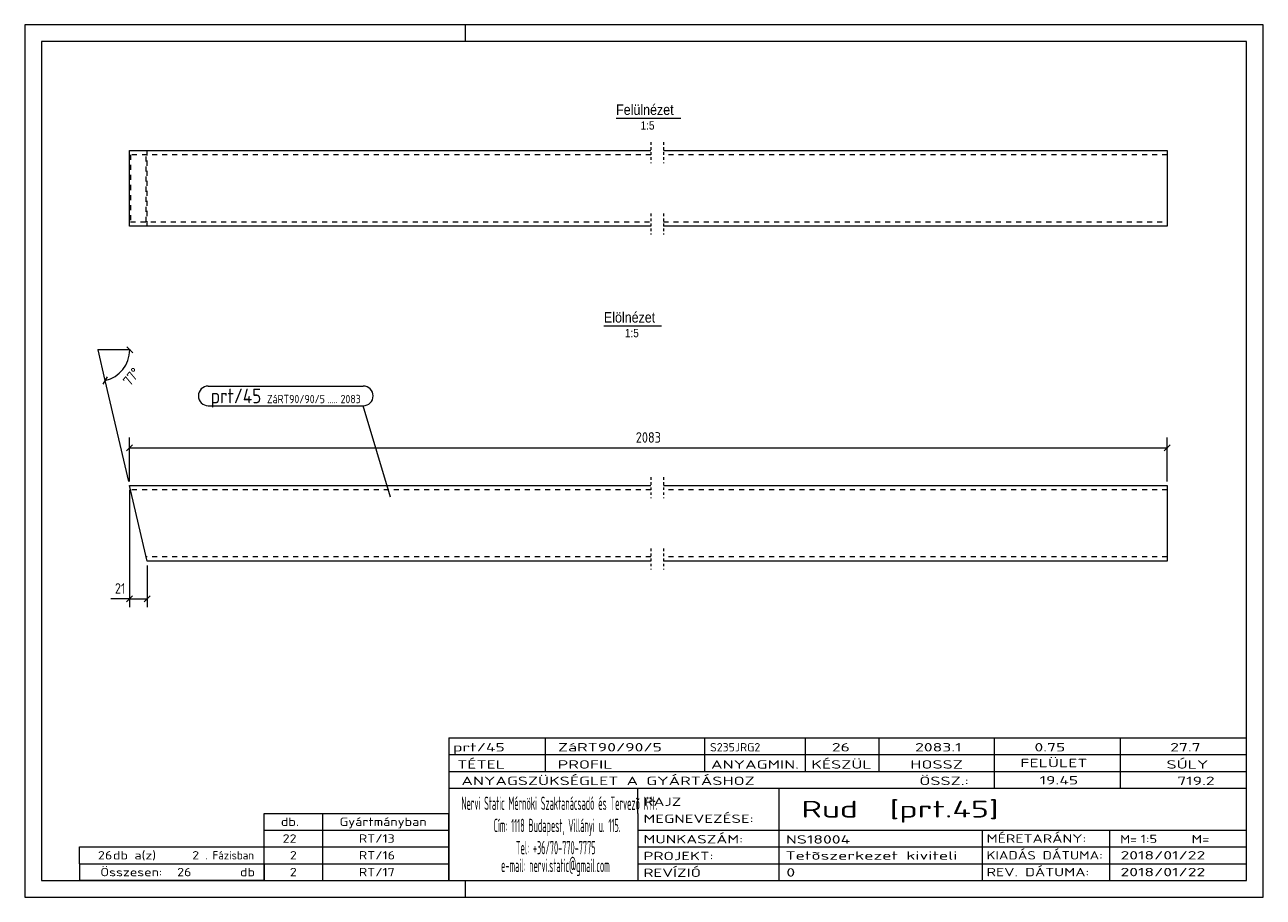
# Model space of a CAD drawing. Header units: millimetres. Extents: x 1 to 296, y 1 to 209.
import ezdxf

# ---------------------------------------------------------------- set-up
doc = ezdxf.new("R2010")
doc.units = ezdxf.units.MM
doc.header["$LTSCALE"] = 0.6
for name, pattern in [('XKITLINE00', [0]), ('XKITLINE01', [4, 1, -1, 1, -1]), ('XKITLINE02', [4, 2, -2])]:
    doc.linetypes.add(name, pattern=pattern)
for name, color, linetype, lineweight in [('DrawingSheet', 5, 'Continuous', 0), ('OtherObjectType', 1, 'Continuous', 0), ('Part', 2, 'Continuous', 0), ('PartMark', 3, 'Continuous', 0), ('Z-DIMENSIONS', 1, 'Continuous', 0)]:
    doc.layers.add(name, color=color, linetype=linetype, lineweight=lineweight)
doc.styles.add('ARIAL', font='ARIAL.TTF')
doc.styles.add('ISOCPEUR', font='ISOCPEUR.TTF')

msp = doc.modelspace()

# ---------------------------------------------------------------- linework, layer by layer
at = {"layer": 'DrawingSheet', "color": 2, "linetype": 'XKITLINE00', "lineweight": 0}
for p, q in [((296, 209), (1, 209)), ((1, 209), (1, 1)), ((106, 205), (106, 209)), ((296, 1), (296, 209)), ((106, 1), (106, 5)), ((1, 1), (296, 1))]:
    msp.add_line(p, q, dxfattribs=at)
at = {"layer": 'DrawingSheet', "color": 3, "linetype": 'XKITLINE00', "lineweight": 0}
for p, q in [((292, 205), (5, 205)), ((5, 205), (5, 5)), ((292, 5), (292, 205)), ((5, 5), (292, 5))]:
    msp.add_line(p, q, dxfattribs=at)
at = {"layer": 'OtherObjectType', "color": 6, "linetype": 'XKITLINE00', "lineweight": 0}
for p, q in [((141.86, 186.75), (157.24, 186.75)), ((138.96, 137.25), (152.67, 137.25))]:
    msp.add_line(p, q, dxfattribs=at)
at = {"layer": 'OtherObjectType', "color": 7, "linetype": 'XKITLINE00', "lineweight": 0}
for p, q in [((102, 39), (292, 39)), ((102, 39), (102, 35)), ((102, 39), (292, 39)), ((125, 35), (125, 39)), ((163, 35), (163, 39)), ((187, 35), (187, 39)), ((204.5, 35), (204.5, 39)), ((232, 35), (232, 39)), ((262, 35), (262, 39)), ((292, 35), (292, 39)), ((102, 35), (292, 35)), ((102, 35), (102, 5)), ((102, 35), (292, 35)), ((125, 31), (125, 35)), ((163, 31), (163, 35)), ((187, 31), (187, 35)), ((204.5, 31), (204.5, 35)), ((232, 31), (232, 35)), ((262, 31), (262, 35)), ((292, 31), (292, 35)), ((102, 31), (292, 31)), ((232, 27), (232, 31)), ((262, 27), (262, 31)), ((292, 27), (292, 31)), ((102, 27), (292, 27)), ((147, 21), (147, 27)), ((180.7, 17), (180.7, 27)), ((292, 21), (292, 27)), ((58, 21), (102, 21)), ((58, 17), (58, 21)), ((72, 17), (72, 21)), ((102, 17), (102, 21)), ((147, 21), (147, 5)), ((292, 17), (292, 21)), ((58, 17), (102, 17)), ((58, 13), (58, 17)), ((72, 13), (72, 17)), ((102, 13), (102, 17)), ((147, 17), (292, 17)), ((180.7, 5), (180.7, 17)), ((229.16, 13), (229.16, 17)), ((259.5, 5), (259.5, 17)), ((292, 13), (292, 17)), ((14, 9), (14, 13)), ((14, 13), (58, 13)), ((14, 13), (58, 13)), ((58, 9), (58, 13)), ((58, 13), (102, 13)), ((58, 9), (58, 13)), ((72, 9), (72, 13)), ((102, 9), (102, 13)), ((147, 13), (292, 13)), ((229.16, 5), (229.16, 13)), ((292, 9), (292, 13)), ((14, 9), (58, 9)), ((14, 9), (14, 5)), ((14, 9), (58, 9)), ((58, 9), (58, 5)), ((58, 9), (102, 9)), ((58, 5), (58, 9)), ((72, 5), (72, 9)), ((102, 5), (102, 9)), ((147, 9), (292, 9)), ((292, 5), (292, 9)), ((58, 5), (14, 5)), ((58, 5), (102, 5)), ((102, 5), (292, 5)), ((139.5, 5), (292, 5))]:
    msp.add_line(p, q, dxfattribs=at)
at = {"layer": 'Part', "color": 2, "linetype": 'XKITLINE01', "lineweight": 0}
for p, q in [((150.13, 181), (150.13, 176)), ((153.13, 181), (153.13, 176)), ((150.13, 164), (150.13, 159)), ((153.13, 164), (153.13, 159)), ((150.13, 101.12), (150.13, 96.12)), ((153.13, 101.12), (153.13, 96.12)), ((150.13, 84.12), (150.13, 79.11)), ((153.13, 84.12), (153.13, 79.11))]:
    msp.add_line(p, q, dxfattribs=at)
at = {"layer": 'Part', "color": 2, "linetype": 'XKITLINE00', "lineweight": 0}
for p, q in [((25.97, 161), (25.97, 179)), ((25.97, 179), (150.13, 179)), ((153.13, 179), (273.13, 179)), ((273.13, 179), (273.13, 161)), ((150.13, 161), (25.97, 161)), ((273.13, 161), (153.13, 161)), ((30.13, 81.12), (25.97, 99.12)), ((25.97, 99.12), (150.13, 99.12)), ((153.13, 99.12), (273.13, 99.12)), ((273.13, 99.12), (273.13, 81.12)), ((150.13, 81.12), (30.13, 81.12)), ((273.13, 81.12), (153.13, 81.12))]:
    msp.add_line(p, q, dxfattribs=at)
at = {"layer": 'Part', "color": 7, "linetype": 'XKITLINE02', "lineweight": 0}
for p, q in [((150.13, 178), (26.2, 178)), ((26.2, 178), (26.2, 162)), ((29.9, 162), (29.9, 178)), ((30.13, 161), (30.13, 179)), ((273.13, 178), (153.13, 178)), ((26.2, 162), (150.13, 162)), ((153.13, 162), (273.13, 162)), ((150.13, 98.12), (26.2, 98.12)), ((273.13, 98.12), (153.13, 98.12)), ((150.13, 82.12), (29.9, 82.12)), ((273.13, 82.12), (153.13, 82.12))]:
    msp.add_line(p, q, dxfattribs=at)
at = {"layer": 'PartMark', "color": 7, "linetype": 'XKITLINE00', "lineweight": 0}
for p, q in [((44.71, 122.87), (81.63, 122.87)), ((44.71, 118.17), (81.63, 118.17)), ((88.1, 96.37), (81.63, 118.17))]:
    msp.add_line(p, q, dxfattribs=at)
for centre, start, end in [((44.71, 120.52), 90, 270), ((81.63, 120.52), 270, 90)]:
    msp.add_arc(centre, 2.35, start, end, dxfattribs=at)
at = {"layer": 'Z-DIMENSIONS', "color": 7, "linetype": 'XKITLINE00', "lineweight": 0}
for p, q in [((26, 131.5), (18.5, 131.5)), ((20.19, 124.19), (18.5, 131.5)), ((26.71, 130.79), (25.29, 132.2)), ((19.66, 123.34), (20.72, 125.04)), ((25.75, 100.09), (20.19, 124.19)), ((25.97, 100.12), (25.97, 110.62)), ((273.13, 100.12), (273.13, 110.62)), ((26.68, 108.82), (25.27, 107.41)), ((25.97, 108.12), (273.13, 108.12)), ((273.83, 108.82), (272.42, 107.41)), ((25.97, 98.12), (25.97, 70.12)), ((30.13, 80.12), (30.13, 70.12)), ((25.97, 72.12), (21.52, 72.12)), ((25.97, 72.12), (21.52, 72.12)), ((26.68, 72.82), (25.27, 71.41)), ((25.97, 72.12), (30.13, 72.12)), ((30.83, 72.82), (29.42, 71.41))]:
    msp.add_line(p, q, dxfattribs=at)
msp.add_arc((18.5, 131.5), 7.5, 282.9963, 0, dxfattribs=at)
at = {"layer": 'Z-DIMENSIONS', "color": 7}
for p in [(18.5, 131.5), (26, 131.5), (20.19, 124.19)]:
    msp.add_point(p, dxfattribs=at)
at = {"layer": 'Z-DIMENSIONS', "color": 3}
for p in [(25.97, 108.12), (273.13, 108.12), (25.97, 72.12), (30.13, 72.12)]:
    msp.add_point(p, dxfattribs=at)

# ---------------------------------------------------------------- texts
at = {"layer": 'OtherObjectType', "color": 6, "style": 'ARIAL', "width": 0.85}
for s, height, p in [('Felülnézet', 2.5, (141.86, 187.5)), ('1:5', 2, (147.7, 184)), ('Elölnézet', 2.5, (138.96, 138)), ('1:5', 2, (143.96, 134.5))]:
    msp.add_text(s, height=height, dxfattribs=at).set_placement(p)
at = {"layer": 'OtherObjectType', "color": 7, "style": 'ISOCPEUR'}
for s, height, width, p in [('prt/45', 2, 1.525501, (103, 35.76)), ('ZáRT90/90/5', 2, 1.525501, (128, 35.76)), ('S235JRG2', 2, 1.02, (164.22, 35.76)), ('26', 2, 1.525501, (193.24, 35.76)), ('2083.1', 2, 1.525501, (213.08, 35.76)), ('0.75', 2, 1.525501, (241.51, 35.76)), ('27.7', 2, 1.525501, (273.83, 35.76)), ('TÉTEL', 2, 1.525501, (104, 31.66)), ('PROFIL', 2, 1.525501, (127.96, 31.66)), ('ANYAGMIN.', 2, 1.525501, (164.47, 31.66)), ('KÉSZÜL', 2, 1.525501, (188.37, 31.66)), ('HOSSZ', 2, 1.525501, (211.96, 31.66)), ('FELÜLET', 2, 1.525501, (238.13, 32)), ('SÚLY', 2, 1.525501, (272.96, 31.66)), ('ANYAGSZÜKSÉGLET A GYÁRTÁSHOZ', 2, 1.525501, (105, 27.75)), ('ÖSSZ.:', 2, 1.525501, (214.1, 27.75)), ('19.45', 2, 1.525501, (242.74, 27.88)), ('719.2', 2, 1.525501, (275.52, 27.75)), ('Nervi Static Mérnöki\xa0Szaktanácsadó\xa0és\xa0Tervezõ Kft.', 3.1765, 0.403093, (105, 21.82)), ('RAJZ', 2, 1.445, (148.38, 22.78)), ('Rud  [prt.45]', 4, 1.474651, (186, 20)), ('MEGNEVEZÉSE:', 2, 1.445, (148.38, 18.72)), ('db.', 2, 1.211571, (62, 18)), ('Gyártmányban', 2, 1.211571, (76, 18)), ('Cím:\xa01118 Budapest, Villányi u. 115.', 3.1765, 0.403093, (112.69, 16.53)), ('22', 2, 1.211571, (62.43, 14)), ('RT/13', 2, 1.211571, (80.57, 14)), ('MUNKASZÁM:', 2, 1.445, (148.38, 13.84)), ('NS18004', 2, 1.525501, (182.28, 13.78)), ('MÉRETARÁNY:', 2, 1.36, (230.1, 14)), ('M=', 2, 1.211571, (261.91, 13.84)), ('1:5', 2, 1.275, (266.79, 13.9)), ('M=', 2, 1.275, (278.95, 13.87)), ('26', 2, 1.211571, (18.43, 10)), ('db a(z)', 2, 1.211571, (22, 10)), ('2', 2, 1.211571, (40.86, 10)), ('. Fázisban', 2, 0.935, (44, 10)), ('2', 2, 1.211571, (64.14, 10)), ('RT/16', 2, 1.211571, (80.57, 10)), ('Tel:\xa0+36/70-770-7775', 3.1765, 0.403093, (117.97, 11.24)), ('PROJEKT:', 2, 1.445, (148.38, 9.84)), ('Tetõszerkezet kiviteli ', 2, 1.525501, (182.2, 9.94)), ('KIADÁS DÁTUMA:', 2, 1.275, (230.1, 10)), ('2018/01/22', 2, 1.525501, (262, 10)), ('e-mail:\xa0nervi.static@gmail.com', 3.1765, 0.403093, (114.45, 7)), ('Összesen:            db', 2, 1.211571, (19, 6)), ('26', 2, 1.211571, (37.29, 6)), ('2', 2, 1.211571, (64.14, 6)), ('RT/17', 2, 1.211571, (80.57, 6)), ('REVÍZIÓ', 2, 1.445, (148.38, 5.84)), ('0', 2, 1.525501, (182.41, 5.92)), ('REV. DÁTUMA:', 2, 1.36, (230.1, 6)), ('2018/01/22', 2, 1.525501, (262, 6))]:
    msp.add_text(s, height=height, dxfattribs=dict(at, width=width)).set_placement(p)
at = {"layer": 'PartMark', "color": 3, "style": 'ISOCPEUR', "width": 0.85}
msp.add_text('prt/45', height=3.5, dxfattribs=at).set_placement((45.31, 118.77))
at = {"layer": 'PartMark', "color": 4, "style": 'ISOCPEUR', "width": 0.85}
for s, p in [('ZáRT90/90/5', (58.69, 118.77)), ('.....', (73.04, 118.77)), ('2083', (76.22, 118.77))]:
    msp.add_text(s, height=2, dxfattribs=at).set_placement(p)
at = {"layer": 'Z-DIMENSIONS', "color": 3, "style": 'ISOCPEUR', "width": 0.85}
msp.add_text('77°', height=2.5, rotation=51.4974, dxfattribs=at).set_placement((26.14, 122.68))
for s, p in [('2083', (146.54, 109.37)), ('21', (22.46, 73.37))]:
    msp.add_text(s, height=2.5, dxfattribs=at).set_placement(p)

doc.saveas('drawing.dxf')
